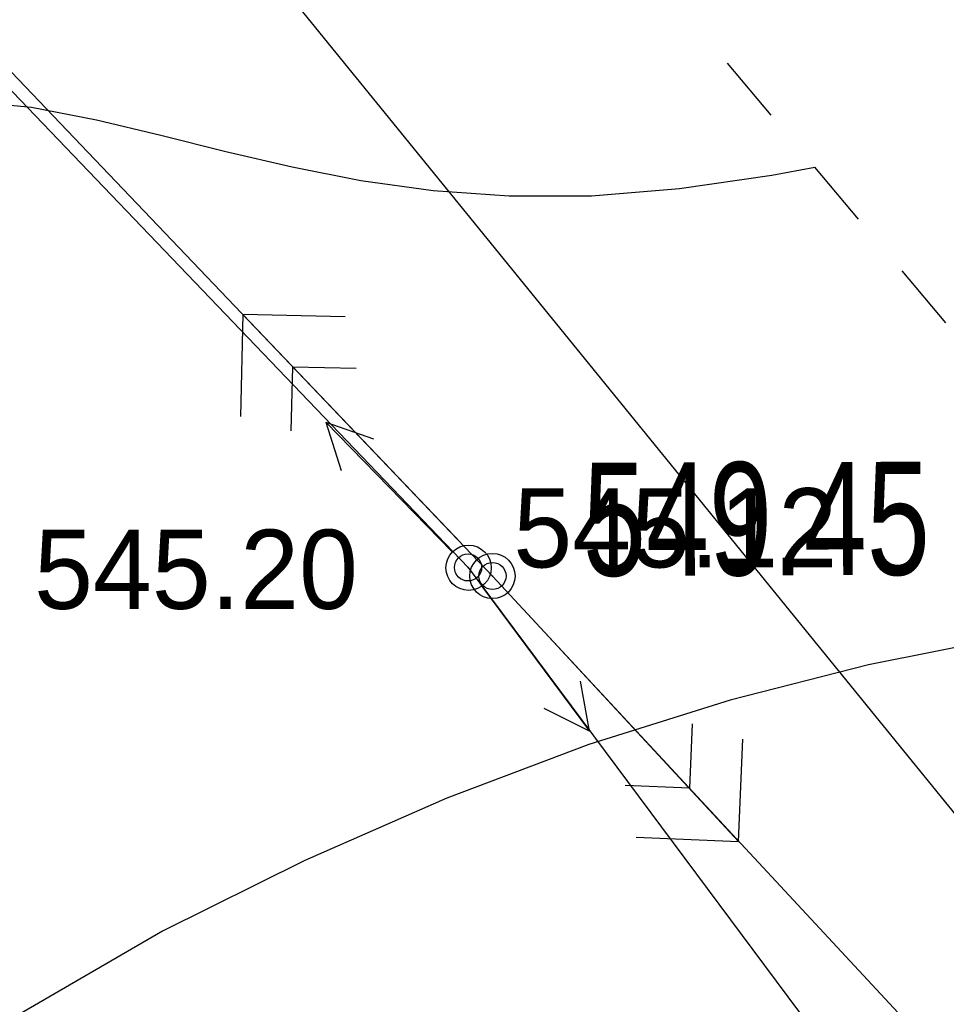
# Model space of a CAD drawing. Extents: x 0 to 370488, y 0 to 4202825.
# Tile 35 of 256: x 360204 to 360214, y 4200497 to 4200508. Entities that reach past the tile are written whole.
import ezdxf

# ---------------------------------------------------------------- set-up
doc = ezdxf.new("R2010")
doc.units = 0
doc.header["$LTSCALE"] = 0.5
doc.header["$MEASUREMENT"] = 0
doc.header["$PDMODE"] = 32
doc.header["$PDSIZE"] = 0.3
doc.linetypes.add('CONTI', pattern=[0])
doc.linetypes.add('Д_ТРОТ_ТРУБА', pattern=[3, 1.5, -1.5])
for name, color, linetype in [('(004) Точки рельефа', 7, 'Continuous'), ('(014) Водопровод', 5, 'ИК_Водопровод -------в--------'), ('(022) Возд. Линии', 7, 'Continuous'), ('(025) Дорога', 7, 'Continuous'), ('GORIZDEFAULT', 32, 'CONTI'), ('PI_OT0', 172, 'CONTI'), ('PI_TT0', 5, 'CONTI'), ('PI_TTDEFAULT', 5, 'CONTI'), ('SIT_L0', 250, 'CONTI')]:
    doc.layers.add(name, color=color, linetype=linetype)
doc.styles.add('D-431', font='txt')
doc.styles.add('SHRFT', font='TXT', dxfattribs={"width": 0.875})
doc.styles.get("Standard").update_dxf_attribs({"font": 'isocpeur.ttf'})
doc.linetypes.add('ИК_Водопровод -------в--------', pattern='A,9,-0.6,["В",Standard,S=1.2,R=0,X=0,Y=-0.6],-1.2', length=10.8)

# ---------------------------------------------------------------- blocks, each defined once
blk = doc.blocks.new('S1')
at = {"layer": '(022) Возд. Линии'}
for p, q in [((-2, 0), (-1.5, 0.25)), ((-2, 0), (-1.5, -0.25)), ((0, 0), (-2, 0))]:
    blk.add_line(p, q, dxfattribs=at)
blk = doc.blocks.new('S2')
at = {"layer": '(022) Возд. Линии'}
for p, q in [((2, 0), (1.5, 0.25)), ((0, 0), (2, 0)), ((2, 0), (1.5, -0.25))]:
    blk.add_line(p, q, dxfattribs=at)
blk = doc.blocks.new('SS')
at = {"layer": '(022) Возд. Линии'}
blk.add_circle((0, 0), 0.25, dxfattribs=at)

msp = doc.modelspace()

# ---------------------------------------------------------------- linework, layer by layer
at = {"layer": '(014) Водопровод', "flags": 128}
msp.add_lwpolyline([(360036.438, 4200773.015), (360047.098, 4200750.311), (360089.76, 4200681.101), (360107.619, 4200655.796), (360141.826, 4200594.039), (360149.345, 4200579.998), (360206.507, 4200508.61), (360230.262, 4200479.387), (360306.281, 4200388.525), (360409.154, 4200291.553), (360456.114, 4200244.191), (360490.793, 4200199.337)], dxfattribs=at)
at = {"layer": '(025) Дорога', "linetype": 'Д_ТРОТ_ТРУБА', "flags": 128}
msp.add_lwpolyline([(360034.859, 4200791.392), (360036.733, 4200790.501), (360038.761, 4200786.553), (360042.501, 4200778.433), (360055.492, 4200753.988), (360078.803, 4200711.411), (360116.369, 4200649.915), (360150.8, 4200586.24), (360165.682, 4200563.025), (360179.515, 4200545.24), (360209.989, 4200509.461), (360265.27, 4200443.63), (360306.026, 4200398.778), (360384.565, 4200319.74), (360425.367, 4200280.592), (360454.087, 4200253.775), (360461.596, 4200243.167), (360473.356, 4200225.782), (360486.072, 4200211.833), (360495.233, 4200201.295)], dxfattribs=at)
at = {"linetype": 'Continuous', "elevation": 1.643}
msp.add_lwpolyline([(359968.105, 4200751.148), (360144.875, 4200568.598), (360208.905, 4200501.768), (360248.135, 4200449.088), (360280.365, 4200400.868), (360329.345, 4200345.008), (360410.625, 4200285.188), (360473.125, 4200218.998), (360491.256, 4200199.541)], dxfattribs=at)
at = {"layer": 'GORIZDEFAULT', "color": 32}
for points in [[(360212.738, 4200506.187, 545), (360212.26, 4200506.1, 545), (360211.24, 4200505.95, 545), (360210.27, 4200505.87, 545), (360209.36, 4200505.87, 545), (360208.52, 4200505.93, 545), (360207.72, 4200506.04, 545), (360206.96, 4200506.19, 545), (360206.23, 4200506.36, 545), (360205.51, 4200506.54, 545), (360204.8, 4200506.71, 545), (360204.08, 4200506.85, 545), (360203.34, 4200506.92, 545), (360202.56, 4200506.87, 545), (360201.72, 4200506.67, 545), (360200.81, 4200506.28, 545), (360199.81, 4200505.64, 545), (360198.7, 4200504.71, 545), (360197.48, 4200503.48, 545), (360196.18, 4200502.01, 545), (360194.85, 4200500.4, 545), (360193.55, 4200498.73, 545), (360192.33, 4200497.11, 545)], [(360216.879, 4200501.256, 545.5), (360216.28, 4200501.2, 545.5), (360214.83, 4200500.99, 545.5), (360213.33, 4200500.69, 545.5), (360211.8, 4200500.3, 545.5), (360210.24, 4200499.81, 545.5), (360208.67, 4200499.22, 545.5), (360207.1, 4200498.53, 545.5), (360205.53, 4200497.75, 545.5), (360204, 4200496.86, 545.5), (360202.5, 4200495.89, 545.5), (360201.07, 4200494.87, 545.5), (360199.72, 4200493.81, 545.5), (360198.48, 4200492.74, 545.5), (360197.36, 4200491.69, 545.5), (360196.39, 4200490.67, 545.5)]]:
    msp.add_polyline3d(points, dxfattribs=at)
at = {"layer": 'PI_TT0', "color": 0}
msp.add_circle((360209.175, 4200501.673), 0.25, dxfattribs=at)
msp.add_point((360209.175, 4200501.673), dxfattribs=at)
at = {"layer": 'PI_TTDEFAULT', "color": 5}
msp.add_point((360208.905, 4200501.768, -9.905), dxfattribs=at)
at = {"layer": 'SIT_L0', "color": 250}
for p, q in [((360145.318, 4200568.565), (360209.175, 4200501.673)), ((360206.416, 4200504.564), (360206.39, 4200503.434)), ((360208.834, 4200502.032), (360206.416, 4200504.564)), ((360207.546, 4200504.538), (360206.416, 4200504.564)), ((360206.95, 4200503.276), (360206.968, 4200503.986)), ((360206.968, 4200503.986), (360207.668, 4200503.968)), ((360209.175, 4200501.673), (360282.607, 4200422.648)), ((360209.516, 4200501.304), (360211.893, 4200498.74)), ((360211.38, 4200500.039), (360211.352, 4200499.329)), ((360211.893, 4200498.74), (360211.94, 4200499.871)), ((360211.352, 4200499.329), (360210.642, 4200499.357)), ((360210.763, 4200498.787), (360211.893, 4200498.74))]:
    msp.add_line(p, q, dxfattribs=at)

# ---------------------------------------------------------------- block references
at = {"layer": '(022) Возд. Линии'}
for name, p, rotation in [('S1', (360208.73, 4200501.942, -9.905), 314.3315433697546), ('S2', (360209.052, 4200501.563, -9.905), 306.6744985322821)]:
    msp.add_blockref(name, p, dxfattribs=dict(at, rotation=rotation))
msp.add_blockref('SS', (360208.911, 4200501.764, -9.905), dxfattribs=at)

# ---------------------------------------------------------------- texts
at = {"layer": '(004) Точки рельефа', "style": 'D-431'}
for s, p in [('545.12', (360209.405, 4200501.768, -555.023)), ('545.20', (360204.11, 4200501.31))]:
    msp.add_text(s, height=0.875, dxfattribs=at).set_placement(p)
at = {"layer": 'PI_OT0', "color": 0, "style": 'SHRFT', "width": 0.75}
msp.add_text('549.45', height=1.25, rotation=0.1683, dxfattribs=at).set_placement((360210.175, 4200501.675))

doc.saveas('drawing.dxf')
